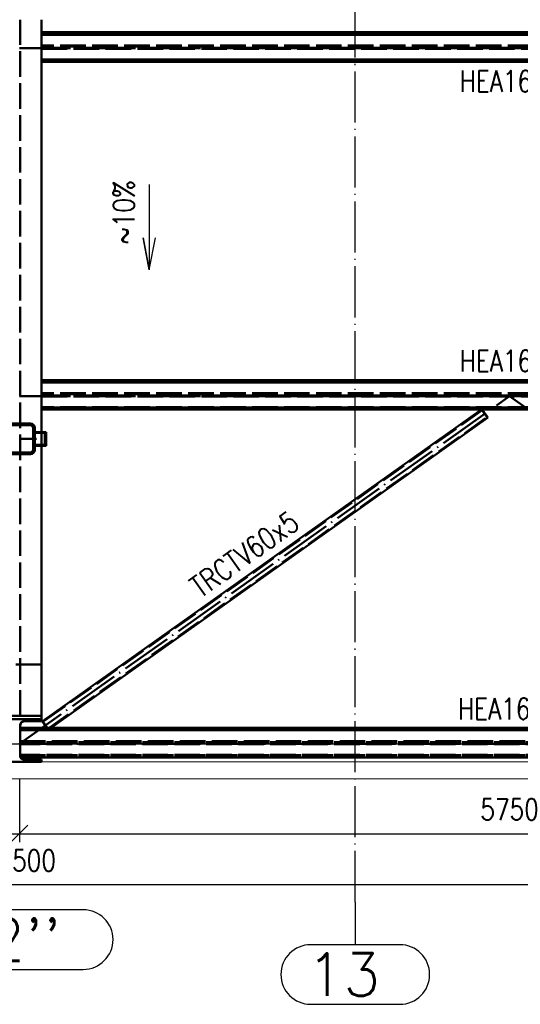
# Paper-space layout 'Layout1' of a CAD drawing. Extents: x -2 to 1033, y -36 to 596.
# Tile 84 of 126: x 474 to 532, y 314 to 430. Entities that reach past the tile are written whole.
import ezdxf
from ezdxf.enums import TextEntityAlignment as Align

# ---------------------------------------------------------------- set-up
doc = ezdxf.new("R2010")
doc.units = 0
for name, pattern in [('ACAD_ISO02W100', [15, 12, -3]), ('ACAD_ISO04W100', [30.5, 24, -3, 0.5, -3]), ('HP_01_CER_B', [8, 5, -1, 1, -1])]:
    doc.linetypes.add(name, pattern=pattern)
doc.layers.get('0').update_dxf_attribs({"linetype": 'CONTINUOUS'})
doc.layers.get('DEFPOINTS').update_dxf_attribs({"color": 132, "linetype": 'CONTINUOUS'})
for name, color, linetype, lineweight in [('SS_KOTY', 3, 'CONTINUOUS', 25), ('SS_OSY_025', 7, 'HP_01_CER_B', 25), ('SS_PODKLADY_PANELY', 9, 'CONTINUOUS', 13), ('SS_POPIS', 140, 'CONTINUOUS', 25), ('SS_POPIS_PROFILU', 13, 'CONTINUOUS', 25), ('SS_SLOUPY PLOŠINA', 177, 'CONTINUOUS', 50), ('SS_SLOUPY VNITRNI', 163, 'CONTINUOUS', 50), ('SS_SRAFY', 8, 'CONTINUOUS', 18), ('SS_VAZNICE', 123, 'CONTINUOUS', 50), ('SS_ZTUŽENÍ STĚNY', 203, 'CONTINUOUS', 50), ('SS_ZTUŽENÍ STŘECHA', 211, 'CONTINUOUS', 50)]:
    doc.layers.add(name, color=color, linetype=linetype, lineweight=lineweight)
doc.styles.add('ROMANS', font='romans.shx', dxfattribs={"width": 0.8})
doc.styles.add('romans.shx', font='romans.shx', dxfattribs={"height": 5})
doc.dimstyles.new('A-1_(2.5)_50AS', dxfattribs={"dimtxt": 2.5, "dimasz": 2, "dimexe": 1, "dimexo": 2, "dimgap": 0, "dimtad": 0, "dimdec": 1, "dimlfac": 50, "dimrnd": 1, "dimtxsty": 'ROMANS', "dimblk1": 'OBLIQUE', "dimblk2": 'OBLIQUE', "dimsah": 1, "dimcen": 2, "dimclrd": 256, "dimclre": 256, "dimclrt": 256, "dimadec": 1, "dimazin": 2, "dimtfac": 0.714286, "dimtdec": 1, "dimtmove": 0, "dimatfit": 3, "dimldrblk": 'OPEN', "dimfxl": 1, "dimtvp": 1.142857, "dimtfill": 1, "dimtolj": 1, "dimlwd": -1, "dimlwe": -1, "dimarcsym": 0})

# ---------------------------------------------------------------- blocks, each defined once
blk = doc.blocks.new('_Oblique')
at = {"color": 0, "linetype": 'ByBlock', "lineweight": -2}
blk.add_line((-0.5, -0.5), (0.5, 0.5), dxfattribs=at)
blk = doc.blocks.new('*D57')
at = {"layer": 'DEFPOINTS', "color": 0, "transparency": 16777216}
for p in [(358.53, 342.84), (473.53, 342.84), (473.53, 334.39)]:
    blk.add_point(p, dxfattribs=at)
at = {"layer": 'SS_KOTY', "transparency": 16777216}
for p, q in [((358.53, 340.84), (358.53, 333.39)), ((473.53, 340.84), (473.53, 333.39)), ((358.53, 334.39), (473.53, 334.39))]:
    blk.add_line(p, q, dxfattribs=at)
at = {"layer": 'SS_KOTY', "transparency": 16777216, "xscale": 2, "yscale": 2, "zscale": 2, "rotation": 180}
blk.add_blockref('_Oblique', (358.53, 334.39), dxfattribs=at)
at = {"layer": 'SS_KOTY', "transparency": 16777216, "xscale": 2, "yscale": 2, "zscale": 2}
blk.add_blockref('_Oblique', (473.53, 334.39), dxfattribs=at)
at = {"layer": 'SS_KOTY', "transparency": 16777216, "insert": (416.03, 337.25), "char_height": 2.5, "attachment_point": 5, "style": 'ROMANS', "bg_fill": 3, "box_fill_scale": 1.1, "bg_fill_color": 256, "bg_fill_true_color": 13158600, "bg_fill_transparency": 0}
blk.add_mtext('\\A1;5750', dxfattribs=at)
blk = doc.blocks.new('_OPEN')
at = {"color": 0, "linetype": 'ByBlock'}
for p, q in [((-1, 0.167), (0, 0)), ((0, 0), (-1, -0.167)), ((0, 0), (-1, 0))]:
    blk.add_line(p, q, dxfattribs=at)
blk = doc.blocks.new('*D58')
at = {"layer": 'DEFPOINTS', "color": 0, "transparency": 16777216}
for p in [(473.53, 342.84), (588.53, 342.84), (588.53, 334.39)]:
    blk.add_point(p, dxfattribs=at)
at = {"layer": 'SS_KOTY', "transparency": 16777216}
for p, q in [((473.53, 340.84), (473.53, 333.39)), ((588.53, 340.84), (588.53, 333.39)), ((473.53, 334.39), (588.53, 334.39))]:
    blk.add_line(p, q, dxfattribs=at)
at = {"layer": 'SS_KOTY', "transparency": 16777216, "xscale": 2, "yscale": 2, "zscale": 2, "rotation": 180}
blk.add_blockref('_Oblique', (473.53, 334.39), dxfattribs=at)
at = {"layer": 'SS_KOTY', "transparency": 16777216, "xscale": 2, "yscale": 2, "zscale": 2}
blk.add_blockref('_Oblique', (588.53, 334.39), dxfattribs=at)
at = {"layer": 'SS_KOTY', "transparency": 16777216, "insert": (531.03, 337.25), "char_height": 2.5, "attachment_point": 5, "style": 'ROMANS', "bg_fill": 3, "box_fill_scale": 1.1, "bg_fill_color": 256, "bg_fill_true_color": 13158600, "bg_fill_transparency": 0}
blk.add_mtext('\\A1;5750', dxfattribs=at)
blk = doc.blocks.new('*D59')
at = {"layer": 'DEFPOINTS', "color": 0, "transparency": 16777216}
for p in [(588.53, 342.84), (358.53, 340.44), (358.53, 328.39)]:
    blk.add_point(p, dxfattribs=at)
at = {"layer": 'SS_KOTY', "transparency": 16777216}
for p, q in [((588.53, 340.84), (588.53, 327.39)), ((358.53, 338.44), (358.53, 327.39)), ((588.53, 328.39), (358.53, 328.39))]:
    blk.add_line(p, q, dxfattribs=at)
at = {"layer": 'SS_KOTY', "transparency": 16777216, "xscale": 2, "yscale": 2, "zscale": 2, "rotation": 180}
blk.add_blockref('_Oblique', (358.53, 328.39), dxfattribs=at)
at = {"layer": 'SS_KOTY', "transparency": 16777216, "xscale": 2, "yscale": 2, "zscale": 2}
blk.add_blockref('_Oblique', (588.53, 328.39), dxfattribs=at)
at = {"layer": 'SS_KOTY', "transparency": 16777216, "insert": (473.53, 331.25), "char_height": 2.5, "attachment_point": 5, "style": 'ROMANS', "bg_fill": 3, "box_fill_scale": 1.1, "bg_fill_color": 256, "bg_fill_true_color": 13158600, "bg_fill_transparency": 0}
blk.add_mtext('\\A1;11500', dxfattribs=at)
blk = doc.blocks.new('00SPAD')
blk.add_lwpolyline([(10, 0), (0, 0), (3.76, 0.73), (0, 0), (3.76, -0.73)])
at = {"style": 'ROMANS', "width": 0.8, "flags": 8}
blk.add_attdef('SPÁD', text='', height=2.5, dxfattribs=at).set_placement((6.7, 1), align=Align.BOTTOM_CENTER)

psp = doc.layouts.get("Layout1")

# ---------------------------------------------------------------- hatches: boundary and pattern name
at = {"layer": 'SS_SRAFY'}
h = psp.add_hatch(dxfattribs=at)
h.set_pattern_fill('ANSI31', color=5, scale=0.02, style=0)
h.set_pattern_definition([(45, (358.52885, 344.93782), (-0.04490128, 0.04490128), [])])
h.paths.add_polyline_path([(472.2288, 382.5378, 0.41421356), (471.7288, 382.0378), (471.7288, 379.4378, 0.41421356), (472.2288, 378.9378), (474.8288, 378.9378, 0.41421356), (475.3288, 379.4378), (475.3288, 382.0378, 0.41421356), (474.8288, 382.5378)], flags=0)
h.paths.add_polyline_path([(472.2288, 382.3378), (474.8288, 382.3378, -0.41421356), (475.1288, 382.0378), (475.1288, 379.4378, -0.41421356), (474.8288, 379.1378), (472.2288, 379.1378, -0.41421356), (471.9288, 379.4378), (471.9288, 382.0378, -0.41421356)], flags=0)

# ---------------------------------------------------------------- linework, layer by layer
at = {"layer": 'SS_OSY_025', "linetype": 'ACAD_ISO04W100', "ltscale": 0.25}
for p, q in [((346.5181, 344.9378), (606.5483, 344.9378)), ((512.9311, 326.3655), (512.9311, 326.3665)), ((512.9311, 326.3665), (512.9311, 321.3665))]:
    psp.add_line(p, q, dxfattribs=at)
at = {"layer": 'SS_OSY_025', "linetype": 'Continuous', "ltscale": 0.25}
for p, q in [((481.0169, 325.4665), (466.0408, 325.4665)), ((518.1573, 321.3665), (507.7049, 321.3665)), ((466.0408, 318.4665), (481.0169, 318.4665)), ((507.7049, 314.3665), (518.1573, 314.3665))]:
    psp.add_line(p, q, dxfattribs=at)
for centre, start, end in [((481.0169, 321.9665), 270, 90), ((507.7049, 317.8665), 90, 270), ((518.1573, 317.8665), 270, 90)]:
    psp.add_arc(centre, 3.5, start, end, dxfattribs=at)
at = {"layer": 'SS_SLOUPY PLOŠINA', "color": 1, "linetype": 'Continuous', "ltscale": 0.25}
for p, q in [((474.8288, 382.5378), (472.2288, 382.5378)), ((472.2288, 382.3378), (474.8288, 382.3378)), ((475.1288, 382.0378), (475.1288, 379.4378)), ((475.3288, 379.4378), (475.3288, 382.0378)), ((474.8288, 379.1378), (472.2288, 379.1378)), ((472.2288, 378.9378), (474.8288, 378.9378))]:
    psp.add_line(p, q, dxfattribs=at)
at = {"layer": 'SS_SLOUPY PLOŠINA', "color": 3, "linetype": 'ACAD_ISO02W100', "ltscale": 0.25}
for p, q in [((474.8288, 382.5378), (475.1824, 382.3914)), ((475.041, 382.25), (474.8288, 382.3378)), ((475.1288, 382.0378), (475.041, 382.25)), ((475.1824, 382.3914), (475.3288, 382.0378)), ((474.8288, 379.1378), (475.041, 379.2257)), ((475.1824, 379.0843), (474.8288, 378.9378)), ((475.041, 379.2257), (475.1288, 379.4378)), ((475.3288, 379.4378), (475.1824, 379.0843))]:
    psp.add_line(p, q, dxfattribs=at)
at = {"layer": 'SS_SLOUPY PLOŠINA', "color": 1, "linetype": 'Continuous', "ltscale": 0.25}
for centre, start, end in [((474.8288, 382.0378), 0, 90), ((474.8288, 379.4378), 270, 0)]:
    psp.add_arc(centre, 0.5, start, end, dxfattribs=at)
at = {"layer": 'SS_SLOUPY PLOŠINA', "color": 1, "linetype": 'Continuous', "ltscale": 0.25, "extrusion": (2.5115e-14, 6.0633e-14, -1)}
psp.add_arc((-474.8288, 382.0378), 0.3, 90, 180, dxfattribs=at)
at = {"layer": 'SS_SLOUPY PLOŠINA', "color": 1, "linetype": 'Continuous', "ltscale": 0.25, "extrusion": (-2.5115e-14, 6.0633e-14, -1)}
psp.add_arc((-474.8288, 379.4378), 0.3, 180, 270, dxfattribs=at)
at = {"layer": 'SS_SLOUPY VNITRNI', "color": 3, "linetype": 'ACAD_ISO02W100', "ltscale": 0.25}
for p, q in [((473.6038, 348.2382), (473.6038, 429.9378)), ((476.1288, 381.5378), (476.1288, 379.9378)), ((476.1288, 354.238), (470.9288, 354.238))]:
    psp.add_line(p, q, dxfattribs=at)
at = {"layer": 'SS_SLOUPY VNITRNI', "color": 1, "linetype": 'Continuous', "ltscale": 0.25}
for p, q in [((476.1288, 429.9378), (476.1288, 381.5378)), ((476.1288, 379.9378), (476.1288, 348.2382)), ((470.9288, 348.2382), (476.1288, 348.2382)), ((476.1288, 348.238), (470.9288, 348.238)), ((476.1288, 348.238), (476.1288, 347.838)), ((470.9288, 347.838), (476.1288, 347.838)), ((476.1288, 347.8378), (470.9288, 347.8378)), ((473.6038, 347.1078), (473.7444, 347.4472)), ((473.6038, 346.5308), (473.6038, 347.1078)), ((473.7444, 347.4472), (474.0838, 347.5878)), ((474.0838, 347.5878), (476.1288, 347.5878)), ((476.1288, 347.8378), (476.1288, 347.5878))]:
    psp.add_line(p, q, dxfattribs=at)
at = {"layer": 'SS_SLOUPY VNITRNI', "color": 3, "linetype": 'ACAD_ISO02W100', "ltscale": 0.25}
psp.add_arc((474.0838, 347.1078), 0.48, 90, 180, dxfattribs=at)
at = {"layer": 'SS_VAZNICE', "color": 1, "linetype": 'Continuous', "ltscale": 0.25}
for p, q in [((541.1156, 428.4548), (476.1289, 428.4548)), ((541.1156, 428.438), (476.1289, 428.438)), ((541.1156, 428.1869), (476.1289, 428.1869)), ((541.1156, 428.17), (476.1289, 428.17)), ((476.1289, 424.9841), (541.1156, 424.9841)), ((541.1156, 387.6352), (476.1289, 387.6352)), ((541.1156, 387.6184), (476.1289, 387.6184)), ((541.1156, 387.3673), (476.1289, 387.3673)), ((541.1156, 387.3504), (476.1289, 387.3504)), ((476.1289, 384.1645), (541.1156, 384.1645)), ((476.7554, 346.8156), (473.6039, 346.8156)), ((476.7674, 346.7988), (473.6039, 346.7988)), ((541.1156, 346.7988), (477.1868, 346.7988)), ((541.1156, 346.8156), (477.2105, 346.8156)), ((541.1156, 346.5476), (473.6039, 346.5476)), ((473.6039, 346.5308), (541.1156, 346.5308))]:
    psp.add_line(p, q, dxfattribs=at)
at = {"layer": 'SS_VAZNICE', "color": 7, "linetype": 'ACAD_ISO04W100', "ltscale": 0.25}
for p, q in [((473.5288, 426.577), (588.5288, 426.577)), ((473.5288, 385.7574), (588.5288, 385.7574)), ((473.5288, 344.9378), (588.5288, 344.9378))]:
    psp.add_line(p, q, dxfattribs=at)
at = {"layer": 'SS_VAZNICE', "color": 3, "linetype": 'ACAD_ISO02W100', "ltscale": 0.25}
for p, q in [((586.3288, 426.9048), (476.1289, 426.9048)), ((586.3288, 426.7853), (476.1289, 426.7853)), ((476.1289, 426.6536), (586.3288, 426.6536)), ((476.1289, 426.5342), (586.3288, 426.5342)), ((586.3288, 425.2689), (476.1289, 425.2689)), ((476.1289, 425.2521), (586.3288, 425.2521)), ((476.1289, 425.0009), (586.3288, 425.0009)), ((586.3288, 386.0852), (476.1289, 386.0852)), ((586.3288, 385.9657), (476.1289, 385.9657)), ((476.1289, 385.834), (586.3288, 385.834)), ((476.1289, 385.7146), (586.3288, 385.7146)), ((586.3288, 384.4493), (476.1289, 384.4493)), ((476.1289, 384.4325), (586.3288, 384.4325)), ((476.1289, 384.1813), (586.3288, 384.1813)), ((477.2105, 346.8156), (476.7554, 346.8156)), ((477.1868, 346.7988), (476.7674, 346.7988)), ((473.6039, 345.2655), (588.4588, 345.2655)), ((588.4588, 345.1461), (473.6039, 345.1461)), ((473.6039, 345.0144), (588.4588, 345.0144)), ((588.4588, 344.8949), (473.6039, 344.8949)), ((588.4588, 343.6297), (473.6039, 343.6297)), ((473.6039, 343.6129), (588.4588, 343.6129))]:
    psp.add_line(p, q, dxfattribs=at)
at = {"layer": 'SS_ZTUŽENÍ STĚNY', "color": 1, "linetype": 'Continuous', "ltscale": 0.25}
for p, q in [((476.6602, 381.5378), (475.3289, 381.5378)), ((475.3289, 381.4378), (476.5188, 381.4378)), ((476.5188, 380.0378), (476.5188, 381.4378)), ((476.6602, 379.9378), (476.6602, 381.5378)), ((476.5188, 380.0378), (475.3289, 380.0378)), ((475.3289, 379.9378), (476.6602, 379.9378))]:
    psp.add_line(p, q, dxfattribs=at)
at = {"layer": 'SS_ZTUŽENÍ STĚNY', "color": 7, "linetype": 'ACAD_ISO04W100', "ltscale": 0.25}
psp.add_line((473.5288, 380.7378), (475.5288, 380.7378), dxfattribs=at)
at = {"layer": 'SS_ZTUŽENÍ STŘECHA', "color": 7, "linetype": 'ACAD_ISO04W100', "ltscale": 0.25}
for p, q in [((473.5288, 344.9378), (531.0288, 385.7574)), ((531.0288, 385.7574), (588.5288, 344.9378))]:
    psp.add_line(p, q, dxfattribs=at)
at = {"layer": 'SS_ZTUŽENÍ STŘECHA', "color": 1, "linetype": 'Continuous', "ltscale": 0.25}
for p, q in [((527.7484, 384.1645), (476.2133, 347.5793)), ((528.4491, 383.1902), (527.7575, 384.1645)), ((527.8168, 384.0904), (527.8612, 384.1218)), ((528.3957, 383.2749), (527.8168, 384.0904)), ((528.5024, 383.228), (527.8376, 384.1645)), ((528.44, 383.3064), (527.8612, 384.1218)), ((476.9079, 346.6008), (528.4491, 383.1902)), ((528.44, 383.3064), (528.3957, 383.2749)), ((528.4491, 383.1902), (528.4979, 383.2249)), ((528.4979, 383.2249), (528.5024, 383.228)), ((476.2133, 347.5793), (476.2712, 347.4978)), ((476.2712, 347.4978), (476.9079, 346.6008))]:
    psp.add_line(p, q, dxfattribs=at)
at = {"layer": 'SS_ZTUŽENÍ STŘECHA', "color": 3, "linetype": 'ACAD_ISO02W100', "ltscale": 0.25}
for p, q in [((527.8168, 384.0904), (476.2756, 347.5009)), ((527.7484, 384.1645), (527.8077, 384.2065)), ((527.7545, 384.1687), (527.7484, 384.1645)), ((527.8077, 384.2065), (527.7545, 384.1687)), ((527.7575, 384.1645), (527.7545, 384.1687)), ((527.8376, 384.1645), (527.8077, 384.2065)), ((527.8612, 384.1218), (527.8168, 384.0904)), ((476.8545, 346.6855), (528.3957, 383.2749)), ((528.3957, 383.2749), (528.44, 383.3064)), ((528.4979, 383.2249), (528.5024, 383.228)), ((476.2665, 347.6171), (476.9611, 346.6386)), ((476.32, 347.5324), (476.2756, 347.5009)), ((476.2756, 347.5009), (476.8545, 346.6855)), ((476.32, 347.5324), (476.8988, 346.717)), ((476.8545, 346.6855), (476.8988, 346.717))]:
    psp.add_line(p, q, dxfattribs=at)

# ---------------------------------------------------------------- block references
at = {"layer": 'SS_POPIS'}
ref = psp.add_blockref('00SPAD', (488.765, 400.5915), dxfattribs=dict(at, rotation=90))
ref.add_attrib('SPÁD', '~10%', dxfattribs={"layer": '0', "height": 2.5, "rotation": 90, "style": 'ROMANS', "width": 0.8}).set_placement((487.765, 407.2943), align=Align.BOTTOM_CENTER)

# ---------------------------------------------------------------- texts
at = {"layer": 'SS_OSY_025', "color": 7, "style": 'romans.shx'}
for s, p in [("12''", (465.6019, 319.4665)), ('13', (507.266, 315.3665))]:
    psp.add_text(s, height=5, dxfattribs=at).set_placement(p)
at = {"layer": 'SS_POPIS_PROFILU', "color": 13, "style": 'romans.shx', "width": 0.8}
for p in [(525.18, 421.4841), (525.18, 388.6352), (524.9825, 347.8156)]:
    psp.add_text('HEA160', height=2.5, dxfattribs=at).set_placement(p)
psp.add_text('TRCTV60x5', height=2.5, rotation=35.371178, dxfattribs=at).set_placement((494.763, 362))

# ---------------------------------------------------------------- dimensions: what is measured, and where the dimension line sits
at = {"layer": 'SS_KOTY'}
dim = psp.add_linear_dim(base=(473.5288, 334.3914), p1=(358.5288, 342.8378), p2=(473.5288, 342.8378), dimstyle='A-1_(2.5)_50AS', dxfattribs=at)
dim.commit()
dim.dimension.update_dxf_attribs({"geometry": '*D57', "text_midpoint": (416.0288, 337.2486)})

# ---------------------------------------------------------------- next in the draw order: dimensions: what is measured, and where the dimension line sits
dim = psp.add_linear_dim(base=(588.5288, 334.3914), p1=(473.5288, 342.8378), p2=(588.5288, 342.8378), dimstyle='A-1_(2.5)_50AS', override={"dimtmove": 1}, dxfattribs=at)
dim.commit()
dim.dimension.update_dxf_attribs({"geometry": '*D58', "text_midpoint": (531.0288, 337.2486)})

# ---------------------------------------------------------------- next in the draw order: dimensions: what is measured, and where the dimension line sits
dim = psp.add_linear_dim(base=(358.5288, 328.3914), p1=(588.5288, 342.8378), p2=(358.5288, 340.4378), dimstyle='A-1_(2.5)_50AS', override={"dimtmove": 1}, dxfattribs=at)
dim.commit()
dim.dimension.update_dxf_attribs({"geometry": '*D59', "text_midpoint": (473.5288, 331.2486)})

# ---------------------------------------------------------------- next in the draw order: linework, layer by layer
at = {"layer": 'SS_OSY_025', "linetype": 'ACAD_ISO04W100', "ltscale": 0.25}
psp.add_line((512.9311, 326.3655), (512.9311, 534.0993), dxfattribs=at)
at = {"layer": 'SS_PODKLADY_PANELY', "color": 9, "linetype": 'Continuous', "ltscale": 0.25}
for p, q in [((476.1288, 342.8378), (541.1156, 342.8378)), ((541.1156, 340.8378), (402.5255, 340.8378))]:
    psp.add_line(p, q, dxfattribs=at)
at = {"layer": 'SS_SLOUPY VNITRNI', "color": 3, "linetype": 'ACAD_ISO02W100', "ltscale": 0.25}
psp.add_line((473.6962, 343.3449), (473.6039, 343.5678), dxfattribs=at)
at = {"layer": 'SS_SLOUPY VNITRNI', "color": 1, "linetype": 'Continuous', "ltscale": 0.25}
for p, q in [((473.7444, 343.2284), (473.6962, 343.3449)), ((470.9288, 342.8378), (476.1288, 342.8378)), ((474.0838, 343.0878), (473.7444, 343.2284)), ((476.1288, 343.0878), (474.0838, 343.0878)), ((476.1288, 343.0878), (476.1288, 342.8378))]:
    psp.add_line(p, q, dxfattribs=at)
at = {"layer": 'SS_SLOUPY VNITRNI', "color": 3, "linetype": 'ACAD_ISO02W100', "ltscale": 0.25}
psp.add_arc((474.0838, 343.5678), 0.48, 180, 270, dxfattribs=at)
at = {"layer": 'SS_VAZNICE', "color": 1, "linetype": 'Continuous', "ltscale": 0.25}
for q in [(473.6039, 346.5308), (541.1156, 343.3449)]:
    psp.add_line((473.6039, 343.3449), q, dxfattribs=at)
at = {"layer": 'SS_VAZNICE', "color": 3, "linetype": 'ACAD_ISO02W100', "ltscale": 0.25}
psp.add_line((588.4588, 343.3617), (473.6039, 343.3617), dxfattribs=at)

doc.saveas('drawing.dxf')
